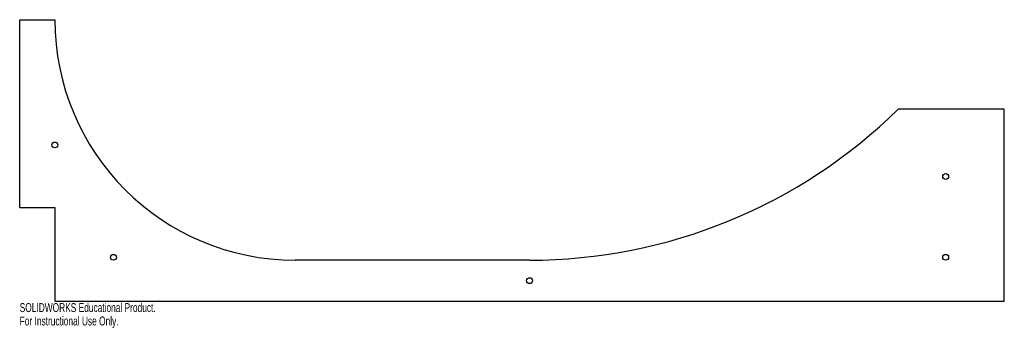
# Model space of a CAD drawing. Header units: inches. Extents: x -10.9 to 10.1, y -0.6 to 6.
import ezdxf

# ---------------------------------------------------------------- set-up
doc = ezdxf.new("R2010")
doc.units = ezdxf.units.IN
doc.header["$MEASUREMENT"] = 0
doc.styles.add('SLDTEXTSTYLE0', font='TXT', dxfattribs={"width": 0.7})

msp = doc.modelspace()

# ---------------------------------------------------------------- linework, layer by layer
at = {"color": 7, "linetype": 'Continuous', "lineweight": 25}
for p, q in [((-10.875, 6), (-10.125, 6)), ((-10.875, 2), (-10.875, 6)), ((10.125, 4.096), (7.861, 4.096)), ((10.125, 0), (10.125, 4.096)), ((-10.875, 2), (-10.125, 2)), ((-10.125, 2), (-10.125, 0)), ((0, 0.875), (-5, 0.875)), ((-10.125, 0), (10.125, 0))]:
    msp.add_line(p, q, dxfattribs=at)
for centre in [(-10.125, 3.331), (8.875, 2.658), (-8.875, 0.937), (8.875, 0.937), (0, 0.438)]:
    msp.add_circle(centre, 0.0625, dxfattribs=at)
for centre, radius, start, end in [((-5, 6), 5.125, 180, 270), ((0, 12.079), 11.204, 270, 314.5591)]:
    msp.add_arc(centre, radius, start, end, dxfattribs=at)

# ---------------------------------------------------------------- texts
at = {"color": 7, "linetype": 'Continuous', "char_height": 0.1903, "attachment_point": 1, "style": 'SLDTEXTSTYLE0'}
for s, insert in [('SOLIDWORKS Educational Product.', (-10.875, -0.04)), ('For Instructional Use Only.', (-10.875, -0.326))]:
    msp.add_mtext(s, dxfattribs=dict(at, insert=insert))

doc.saveas('drawing.dxf')
